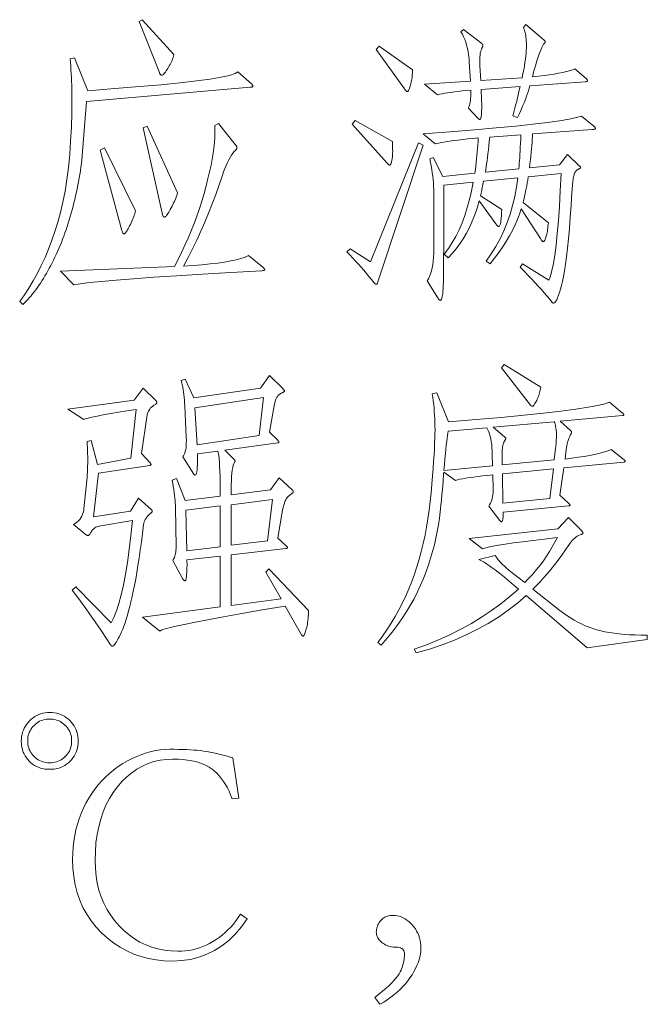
# Model space of a CAD drawing. Extents: x 0 to 1189, y 0 to 841.
# Tile 33 of 132: x 96 to 106, y 57 to 74. Entities that reach past the tile are written whole.
import ezdxf

# ---------------------------------------------------------------- set-up
doc = ezdxf.new("R2010")
doc.units = 0

msp = doc.modelspace()

# ---------------------------------------------------------------- linework, layer by layer
at = {"color": 7, "lineweight": 13}
for points in [[(98.374, 73.422), (98.367, 73.396), (98.36, 73.371), (98.351, 73.347), (98.342, 73.322), (98.332, 73.298), (98.321, 73.274), (98.309, 73.251), (98.296, 73.227), (98.283, 73.204), (98.268, 73.181), (98.254, 73.16), (98.241, 73.141), (98.228, 73.123), (98.217, 73.109), (98.206, 73.096), (98.197, 73.086), (98.188, 73.078), (98.181, 73.072), (98.174, 73.069), (98.168, 73.068), (98.163, 73.068), (98.158, 73.07), (98.153, 73.072), (98.149, 73.075), (98.144, 73.08), (98.14, 73.085), (98.136, 73.091), (98.133, 73.098), (98.129, 73.106), (98.126, 73.115), (97.778, 73.986), (97.83, 74.018)], [(105.416, 73.01), (105.421, 73.005), (105.426, 73), (105.43, 72.995), (105.433, 72.991), (105.436, 72.987), (105.438, 72.984), (105.44, 72.981), (105.442, 72.978), (105.442, 72.975), (105.443, 72.973), (105.442, 72.971), (105.441, 72.969), (105.439, 72.967), (105.436, 72.965), (105.432, 72.964), (105.427, 72.962), (105.422, 72.961), (105.416, 72.959), (105.408, 72.958), (105.4, 72.957), (104.456, 72.888), (104.445, 72.848), (104.432, 72.804), (104.417, 72.757), (104.399, 72.708), (104.379, 72.655), (104.357, 72.599), (104.332, 72.54), (104.305, 72.478), (104.276, 72.413), (104.244, 72.345), (104.165, 72.376), (104.177, 72.418), (104.189, 72.462), (104.2, 72.507), (104.212, 72.555), (104.225, 72.603), (104.237, 72.654), (104.249, 72.706), (104.261, 72.76), (104.274, 72.815), (104.287, 72.873), (103.621, 72.825), (103.623, 72.791), (103.625, 72.758), (103.627, 72.727), (103.628, 72.697), (103.629, 72.668), (103.63, 72.641), (103.631, 72.615), (103.632, 72.59), (103.632, 72.567), (103.632, 72.545), (103.632, 72.501), (103.631, 72.462), (103.629, 72.427), (103.627, 72.397), (103.624, 72.371), (103.621, 72.35), (103.616, 72.334), (103.612, 72.322), (103.606, 72.315), (103.6, 72.313), (103.597, 72.313), (103.594, 72.314), (103.591, 72.315), (103.588, 72.316), (103.584, 72.318), (103.581, 72.321), (103.578, 72.323), (103.575, 72.326), (103.572, 72.33), (103.569, 72.334), (103.405, 72.508), (103.414, 72.531), (103.422, 72.556), (103.429, 72.582), (103.435, 72.61), (103.439, 72.64), (103.443, 72.672), (103.446, 72.705), (103.447, 72.74), (103.448, 72.776), (103.447, 72.814), (103.371, 72.807), (103.299, 72.799), (103.232, 72.792), (103.168, 72.784), (103.109, 72.776), (103.054, 72.768), (103.004, 72.76), (102.957, 72.752), (102.915, 72.744), (102.877, 72.735), (102.655, 72.915), (103.442, 72.968), (103.421, 73.295), (103.416, 73.356), (103.408, 73.415), (103.399, 73.472), (103.388, 73.527), (103.375, 73.58), (103.359, 73.631), (103.342, 73.679), (103.323, 73.726), (103.302, 73.77), (103.278, 73.812), (103.321, 73.849), (103.632, 73.612), (103.636, 73.608), (103.64, 73.605), (103.643, 73.602), (103.645, 73.599), (103.648, 73.595), (103.65, 73.592), (103.651, 73.588), (103.652, 73.585), (103.653, 73.581), (103.653, 73.577), (103.653, 73.574), (103.652, 73.57), (103.652, 73.565), (103.651, 73.561), (103.649, 73.557), (103.647, 73.552), (103.645, 73.548), (103.643, 73.543), (103.64, 73.538), (103.637, 73.532), (103.628, 73.513), (103.621, 73.492), (103.614, 73.468), (103.609, 73.441), (103.604, 73.412), (103.601, 73.381), (103.599, 73.347), (103.598, 73.311), (103.599, 73.273), (103.6, 73.232), (103.616, 72.978), (104.324, 73.026), (104.338, 73.096), (104.35, 73.163), (104.361, 73.226), (104.371, 73.286), (104.379, 73.343), (104.386, 73.397), (104.391, 73.447), (104.394, 73.494), (104.397, 73.537), (104.397, 73.577), (104.397, 73.615), (104.395, 73.651), (104.393, 73.686), (104.389, 73.719), (104.384, 73.751), (104.378, 73.781), (104.372, 73.81), (104.364, 73.837), (104.355, 73.862), (104.345, 73.886), (104.387, 73.934), (104.698, 73.67), (104.702, 73.666), (104.706, 73.662), (104.709, 73.658), (104.712, 73.654), (104.714, 73.651), (104.716, 73.648), (104.718, 73.645), (104.719, 73.643), (104.719, 73.64), (104.719, 73.638), (104.719, 73.636), (104.719, 73.634), (104.718, 73.632), (104.717, 73.63), (104.715, 73.627), (104.714, 73.625), (104.712, 73.623), (104.709, 73.621), (104.707, 73.619), (104.704, 73.617), (104.69, 73.602), (104.675, 73.577), (104.658, 73.543), (104.64, 73.499), (104.62, 73.447), (104.599, 73.384), (104.576, 73.313), (104.552, 73.232), (104.525, 73.141), (104.498, 73.041), (104.601, 73.052), (104.697, 73.064), (104.787, 73.076), (104.87, 73.089), (104.946, 73.102), (105.016, 73.116), (105.079, 73.131), (105.135, 73.146), (105.184, 73.162), (105.226, 73.179)], [(102.449, 73.158), (102.449, 73.13), (102.448, 73.104), (102.447, 73.077), (102.444, 73.051), (102.442, 73.026), (102.438, 73.001), (102.434, 72.976), (102.429, 72.952), (102.424, 72.928), (102.418, 72.904), (102.412, 72.882), (102.406, 72.862), (102.4, 72.845), (102.394, 72.83), (102.389, 72.817), (102.384, 72.807), (102.379, 72.799), (102.374, 72.793), (102.369, 72.789), (102.365, 72.788), (102.361, 72.789), (102.356, 72.79), (102.351, 72.792), (102.346, 72.796), (102.341, 72.8), (102.336, 72.805), (102.33, 72.811), (102.324, 72.818), (102.318, 72.827), (102.312, 72.836), (101.832, 73.506), (101.879, 73.564)], [(99.699, 72.92), (99.704, 72.915), (99.709, 72.91), (99.713, 72.905), (99.716, 72.901), (99.719, 72.897), (99.721, 72.893), (99.723, 72.89), (99.724, 72.886), (99.725, 72.883), (99.725, 72.88), (99.725, 72.878), (99.724, 72.876), (99.721, 72.873), (99.718, 72.871), (99.714, 72.869), (99.708, 72.867), (99.702, 72.866), (99.695, 72.864), (99.687, 72.863), (99.678, 72.862), (96.88, 72.619), (96.801, 71.621), (96.793, 71.559), (96.785, 71.497), (96.776, 71.435), (96.766, 71.374), (96.756, 71.312), (96.745, 71.251), (96.734, 71.189), (96.722, 71.128), (96.709, 71.067), (96.695, 71.006), (96.681, 70.946), (96.667, 70.886), (96.652, 70.827), (96.636, 70.768), (96.62, 70.709), (96.603, 70.652), (96.586, 70.594), (96.569, 70.538), (96.55, 70.481), (96.532, 70.426), (96.512, 70.371), (96.493, 70.316), (96.473, 70.263), (96.452, 70.21), (96.431, 70.158), (96.409, 70.106), (96.387, 70.056), (96.364, 70.006), (96.341, 69.957), (96.318, 69.908), (96.294, 69.861), (96.27, 69.814), (96.245, 69.769), (96.221, 69.724), (96.196, 69.68), (96.171, 69.637), (96.145, 69.595), (96.119, 69.554), (96.093, 69.515), (96.067, 69.475), (96.041, 69.438), (96.014, 69.401), (95.987, 69.365), (95.96, 69.331), (95.933, 69.298), (95.905, 69.266), (95.877, 69.235), (95.849, 69.206), (95.821, 69.178), (95.793, 69.151), (95.74, 69.198), (95.82, 69.312), (95.898, 69.43), (95.971, 69.553), (96.042, 69.682), (96.109, 69.815), (96.172, 69.954), (96.232, 70.097), (96.289, 70.246), (96.342, 70.399), (96.392, 70.558), (96.437, 70.724), (96.478, 70.901), (96.514, 71.088), (96.546, 71.285), (96.572, 71.493), (96.594, 71.711), (96.61, 71.94), (96.622, 72.179), (96.63, 72.428), (96.632, 72.688), (96.632, 72.759), (96.631, 72.829), (96.629, 72.898), (96.627, 72.966), (96.624, 73.032), (96.621, 73.098), (96.616, 73.162), (96.612, 73.225), (96.606, 73.287), (96.6, 73.348), (96.674, 73.364), (96.901, 72.804), (97.366, 72.839), (97.784, 72.873), (98.156, 72.906), (98.482, 72.939), (98.762, 72.972), (98.996, 73.003), (99.183, 73.035), (99.324, 73.066), (99.418, 73.096), (99.467, 73.126)], [(99.894, 69.784), (99.9, 69.779), (99.906, 69.774), (99.911, 69.77), (99.915, 69.765), (99.918, 69.761), (99.921, 69.757), (99.923, 69.754), (99.925, 69.751), (99.926, 69.747), (99.926, 69.745), (99.926, 69.742), (99.924, 69.74), (99.922, 69.738), (99.918, 69.735), (99.914, 69.734), (99.909, 69.732), (99.903, 69.73), (99.896, 69.729), (99.888, 69.727), (99.879, 69.726), (99.346, 69.696), (98.86, 69.668), (98.421, 69.64), (98.029, 69.614), (97.684, 69.589), (97.386, 69.565), (97.135, 69.543), (96.931, 69.522), (96.774, 69.502), (96.664, 69.483), (96.437, 69.721), (98.385, 69.8), (98.447, 69.919), (98.506, 70.039), (98.563, 70.161), (98.617, 70.284), (98.669, 70.408), (98.718, 70.533), (98.765, 70.66), (98.809, 70.788), (98.85, 70.918), (98.889, 71.049), (98.924, 71.177), (98.956, 71.3), (98.984, 71.418), (99.009, 71.529), (99.029, 71.635), (99.046, 71.736), (99.059, 71.83), (99.069, 71.919), (99.074, 72.003), (99.076, 72.081), (99.076, 72.095), (99.076, 72.109), (99.076, 72.123), (99.075, 72.136), (99.075, 72.149), (99.074, 72.162), (99.074, 72.174), (99.073, 72.185), (99.072, 72.197), (99.071, 72.207), (99.134, 72.244), (99.419, 71.885), (99.425, 71.878), (99.431, 71.871), (99.435, 71.865), (99.44, 71.859), (99.443, 71.853), (99.446, 71.848), (99.448, 71.843), (99.45, 71.838), (99.451, 71.834), (99.451, 71.83), (99.451, 71.826), (99.45, 71.822), (99.449, 71.819), (99.448, 71.815), (99.446, 71.811), (99.443, 71.807), (99.441, 71.803), (99.437, 71.799), (99.434, 71.795), (99.43, 71.79), (99.406, 71.764), (99.382, 71.734), (99.358, 71.7), (99.335, 71.663), (99.312, 71.621), (99.29, 71.576), (99.268, 71.527), (99.246, 71.474), (99.224, 71.418), (99.203, 71.357), (99.148, 71.193), (99.09, 71.03), (99.03, 70.87), (98.967, 70.711), (98.902, 70.555), (98.834, 70.401), (98.764, 70.249), (98.691, 70.099), (98.616, 69.951), (98.538, 69.805), (98.702, 69.816), (98.854, 69.828), (98.994, 69.842), (99.123, 69.857), (99.24, 69.874), (99.345, 69.893), (99.438, 69.913), (99.519, 69.936), (99.589, 69.959), (99.646, 69.985)], [(102.106, 71.933), (102.107, 71.915), (102.108, 71.897), (102.109, 71.88), (102.11, 71.862), (102.11, 71.845), (102.111, 71.828), (102.111, 71.811), (102.111, 71.794), (102.112, 71.778), (102.112, 71.761), (102.111, 71.745), (102.111, 71.729), (102.11, 71.713), (102.109, 71.697), (102.108, 71.681), (102.106, 71.666), (102.104, 71.651), (102.101, 71.635), (102.099, 71.62), (102.096, 71.606), (102.093, 71.592), (102.089, 71.579), (102.086, 71.568), (102.083, 71.558), (102.079, 71.55), (102.076, 71.543), (102.072, 71.538), (102.069, 71.535), (102.065, 71.532), (102.061, 71.532), (102.058, 71.532), (102.054, 71.533), (102.05, 71.535), (102.045, 71.537), (102.041, 71.54), (102.036, 71.543), (102.032, 71.547), (102.027, 71.552), (102.022, 71.557), (102.017, 71.563), (101.42, 72.229), (101.473, 72.297)], [(105.548, 72.197), (105.553, 72.193), (105.558, 72.189), (105.562, 72.185), (105.565, 72.181), (105.568, 72.177), (105.57, 72.173), (105.572, 72.17), (105.574, 72.166), (105.574, 72.163), (105.575, 72.16), (105.574, 72.157), (105.573, 72.154), (105.57, 72.151), (105.567, 72.149), (105.563, 72.147), (105.558, 72.145), (105.551, 72.143), (105.544, 72.141), (105.536, 72.14), (105.527, 72.139), (104.503, 72.065), (104.5, 72.019), (104.496, 71.971), (104.492, 71.919), (104.487, 71.866), (104.482, 71.809), (104.476, 71.749), (104.47, 71.687), (104.464, 71.622), (104.457, 71.555), (104.45, 71.484), (104.962, 71.537), (105.1, 71.716), (105.305, 71.516), (105.308, 71.514), (105.311, 71.512), (105.314, 71.509), (105.316, 71.507), (105.317, 71.505), (105.319, 71.502), (105.32, 71.5), (105.321, 71.497), (105.321, 71.495), (105.321, 71.492), (105.321, 71.489), (105.319, 71.486), (105.317, 71.483), (105.314, 71.48), (105.309, 71.476), (105.304, 71.472), (105.298, 71.468), (105.291, 71.464), (105.283, 71.46), (105.274, 71.455), (105.265, 71.45), (105.256, 71.443), (105.248, 71.435), (105.24, 71.426), (105.233, 71.416), (105.226, 71.405), (105.22, 71.392), (105.215, 71.378), (105.21, 71.363), (105.205, 71.347), (105.201, 71.329), (105.197, 71.309), (105.193, 71.286), (105.19, 71.262), (105.187, 71.235), (105.184, 71.206), (105.181, 71.174), (105.178, 71.141), (105.176, 71.105), (105.173, 71.067), (105.159, 70.845), (105.145, 70.638), (105.13, 70.447), (105.115, 70.271), (105.099, 70.111), (105.083, 69.966), (105.066, 69.838), (105.048, 69.724), (105.031, 69.626), (105.012, 69.544), (104.994, 69.473), (104.977, 69.41), (104.96, 69.354), (104.944, 69.306), (104.929, 69.265), (104.914, 69.231), (104.9, 69.205), (104.887, 69.187), (104.874, 69.176), (104.862, 69.172), (104.859, 69.172), (104.856, 69.173), (104.852, 69.174), (104.849, 69.175), (104.846, 69.177), (104.843, 69.18), (104.84, 69.182), (104.837, 69.185), (104.833, 69.189), (104.83, 69.193), (104.791, 69.243), (104.748, 69.294), (104.702, 69.348), (104.652, 69.404), (104.599, 69.462), (104.543, 69.522), (104.484, 69.585), (104.422, 69.649), (104.356, 69.716), (104.287, 69.784), (104.329, 69.842), (104.778, 69.563), (104.806, 69.633), (104.833, 69.729), (104.859, 69.849), (104.882, 69.994), (104.904, 70.164), (104.924, 70.36), (104.943, 70.58), (104.96, 70.824), (104.975, 71.094), (104.989, 71.389), (104.429, 71.331), (104.42, 71.277), (104.41, 71.226), (104.401, 71.176), (104.392, 71.129), (104.383, 71.084), (104.374, 71.042), (104.365, 71.001), (104.356, 70.963), (104.348, 70.927), (104.339, 70.893), (104.772, 70.544), (104.769, 70.512), (104.765, 70.481), (104.762, 70.451), (104.758, 70.424), (104.754, 70.399), (104.749, 70.375), (104.745, 70.353), (104.74, 70.333), (104.735, 70.315), (104.73, 70.299), (104.725, 70.284), (104.72, 70.271), (104.715, 70.26), (104.71, 70.25), (104.706, 70.242), (104.701, 70.235), (104.697, 70.229), (104.693, 70.226), (104.689, 70.223), (104.685, 70.222), (104.681, 70.223), (104.677, 70.225), (104.673, 70.227), (104.668, 70.231), (104.663, 70.236), (104.658, 70.241), (104.653, 70.248), (104.647, 70.256), (104.641, 70.265), (104.635, 70.275), (104.308, 70.787), (104.278, 70.695), (104.242, 70.603), (104.202, 70.509), (104.157, 70.416), (104.106, 70.321), (104.05, 70.227), (103.989, 70.131), (103.923, 70.036), (103.851, 69.939), (103.775, 69.842), (103.711, 69.89), (103.796, 70.013), (103.875, 70.141), (103.946, 70.273), (104.01, 70.409), (104.067, 70.55), (104.118, 70.694), (104.161, 70.843), (104.198, 70.996), (104.227, 71.154), (104.25, 71.315), (103.664, 71.257), (103.658, 71.228), (103.653, 71.2), (103.648, 71.173), (103.643, 71.147), (103.637, 71.121), (103.632, 71.097), (103.627, 71.074), (103.621, 71.051), (103.616, 71.03), (103.611, 71.009), (103.975, 70.771), (103.973, 70.716), (103.97, 70.667), (103.966, 70.623), (103.962, 70.586), (103.957, 70.554), (103.951, 70.528), (103.945, 70.507), (103.938, 70.493), (103.93, 70.484), (103.922, 70.481), (103.919, 70.482), (103.915, 70.483), (103.911, 70.485), (103.907, 70.489), (103.903, 70.493), (103.898, 70.498), (103.892, 70.504), (103.887, 70.512), (103.881, 70.52), (103.875, 70.529), (103.59, 70.919), (103.554, 70.798), (103.514, 70.683), (103.471, 70.572), (103.423, 70.467), (103.372, 70.368), (103.317, 70.273), (103.258, 70.184), (103.194, 70.1), (103.127, 70.021), (103.057, 69.948), (102.993, 70.011), (103.063, 70.105), (103.128, 70.206), (103.189, 70.313), (103.245, 70.426), (103.297, 70.546), (103.344, 70.672), (103.387, 70.805), (103.426, 70.944), (103.46, 71.089), (103.489, 71.241), (102.983, 71.189), (102.983, 70.101), (102.982, 69.966), (102.982, 69.843), (102.981, 69.732), (102.98, 69.634), (102.978, 69.549), (102.976, 69.475), (102.974, 69.415), (102.971, 69.366), (102.968, 69.33), (102.964, 69.307), (102.96, 69.29), (102.957, 69.275), (102.953, 69.262), (102.949, 69.251), (102.946, 69.241), (102.942, 69.233), (102.938, 69.227), (102.935, 69.223), (102.931, 69.22), (102.927, 69.219), (102.923, 69.22), (102.92, 69.221), (102.915, 69.223), (102.911, 69.226), (102.907, 69.23), (102.902, 69.235), (102.897, 69.24), (102.893, 69.246), (102.888, 69.254), (102.882, 69.262), (102.703, 69.552), (102.724, 69.589), (102.743, 69.63), (102.759, 69.674), (102.774, 69.723), (102.786, 69.775), (102.796, 69.831), (102.804, 69.892), (102.809, 69.956), (102.813, 70.024), (102.814, 70.096), (102.814, 71.062), (102.813, 71.117), (102.811, 71.173), (102.808, 71.229), (102.803, 71.286), (102.797, 71.343), (102.789, 71.401), (102.78, 71.459), (102.77, 71.518), (102.758, 71.577), (102.745, 71.637), (102.803, 71.664), (102.967, 71.336), (103.516, 71.394), (103.524, 71.456), (103.532, 71.516), (103.539, 71.577), (103.545, 71.638), (103.551, 71.698), (103.557, 71.758), (103.562, 71.818), (103.567, 71.878), (103.57, 71.937), (103.574, 71.996), (103.481, 71.988), (103.393, 71.979), (103.308, 71.969), (103.228, 71.96), (103.153, 71.95), (103.082, 71.94), (103.015, 71.929), (102.952, 71.919), (102.894, 71.907), (102.84, 71.896), (102.634, 72.065), (103.092, 72.1), (103.508, 72.135), (103.882, 72.168), (104.215, 72.2), (104.506, 72.231), (104.755, 72.261), (104.963, 72.29), (105.129, 72.318), (105.254, 72.345), (105.337, 72.371)], [(98.437, 71.057), (98.428, 71.027), (98.417, 70.998), (98.406, 70.969), (98.395, 70.94), (98.383, 70.912), (98.37, 70.884), (98.357, 70.856), (98.343, 70.829), (98.328, 70.801), (98.313, 70.774), (98.299, 70.749), (98.285, 70.726), (98.272, 70.705), (98.261, 70.688), (98.25, 70.673), (98.241, 70.661), (98.232, 70.652), (98.225, 70.645), (98.218, 70.641), (98.213, 70.64), (98.208, 70.64), (98.204, 70.642), (98.2, 70.646), (98.195, 70.65), (98.191, 70.657), (98.187, 70.664), (98.184, 70.673), (98.18, 70.683), (98.177, 70.695), (98.173, 70.708), (97.851, 72.17), (97.92, 72.197)], [(102.634, 71.87), (101.858, 69.536), (101.856, 69.528), (101.854, 69.521), (101.851, 69.515), (101.849, 69.509), (101.846, 69.505), (101.844, 69.501), (101.841, 69.498), (101.838, 69.496), (101.835, 69.494), (101.832, 69.494), (101.829, 69.494), (101.825, 69.495), (101.821, 69.497), (101.817, 69.499), (101.813, 69.502), (101.809, 69.505), (101.804, 69.509), (101.8, 69.514), (101.795, 69.52), (101.79, 69.526), (101.748, 69.577), (101.705, 69.629), (101.662, 69.681), (101.617, 69.733), (101.572, 69.786), (101.525, 69.838), (101.478, 69.89), (101.43, 69.943), (101.381, 69.996), (101.33, 70.048), (101.383, 70.101), (101.732, 69.879), (102.55, 71.912)], [(104.302, 72.049), (103.769, 72.012), (103.762, 71.935), (103.754, 71.861), (103.747, 71.792), (103.74, 71.726), (103.732, 71.664), (103.725, 71.605), (103.717, 71.551), (103.71, 71.5), (103.703, 71.453), (103.695, 71.41), (104.265, 71.468), (104.27, 71.511), (104.274, 71.557), (104.278, 71.607), (104.282, 71.66), (104.285, 71.716), (104.289, 71.776), (104.292, 71.839), (104.296, 71.906), (104.299, 71.976)], [(97.719, 70.75), (97.713, 70.726), (97.705, 70.701), (97.697, 70.676), (97.688, 70.651), (97.678, 70.625), (97.667, 70.599), (97.656, 70.573), (97.643, 70.546), (97.63, 70.519), (97.617, 70.492), (97.603, 70.466), (97.59, 70.442), (97.578, 70.422), (97.568, 70.404), (97.558, 70.389), (97.549, 70.376), (97.541, 70.367), (97.535, 70.36), (97.529, 70.356), (97.524, 70.354), (97.52, 70.355), (97.516, 70.357), (97.512, 70.36), (97.508, 70.364), (97.504, 70.369), (97.501, 70.375), (97.497, 70.383), (97.494, 70.392), (97.49, 70.401), (97.487, 70.413), (97.112, 71.79), (97.186, 71.827)], [(104.64, 67.736), (104.637, 67.711), (104.632, 67.686), (104.627, 67.662), (104.622, 67.639), (104.615, 67.616), (104.608, 67.594), (104.6, 67.572), (104.591, 67.55), (104.582, 67.529), (104.572, 67.509), (104.561, 67.49), (104.552, 67.473), (104.543, 67.458), (104.535, 67.445), (104.527, 67.434), (104.521, 67.425), (104.515, 67.418), (104.509, 67.413), (104.504, 67.41), (104.5, 67.409), (104.497, 67.409), (104.493, 67.41), (104.49, 67.411), (104.486, 67.412), (104.483, 67.414), (104.479, 67.416), (104.476, 67.419), (104.473, 67.422), (104.469, 67.426), (104.466, 67.43), (103.97, 68.063), (104.017, 68.121)], [(100.676, 63.919), (100.674, 63.882), (100.672, 63.846), (100.67, 63.811), (100.667, 63.777), (100.663, 63.745), (100.659, 63.714), (100.654, 63.684), (100.649, 63.656), (100.643, 63.629), (100.636, 63.603), (100.629, 63.578), (100.623, 63.557), (100.617, 63.538), (100.611, 63.521), (100.605, 63.508), (100.6, 63.496), (100.595, 63.487), (100.59, 63.481), (100.585, 63.477), (100.581, 63.476), (100.579, 63.476), (100.576, 63.477), (100.574, 63.478), (100.571, 63.48), (100.569, 63.482), (100.566, 63.485), (100.563, 63.489), (100.56, 63.493), (100.557, 63.497), (100.554, 63.502), (100.275, 63.993), (99.884, 63.926), (99.533, 63.865), (99.221, 63.808), (98.948, 63.758), (98.715, 63.712), (98.52, 63.672), (98.364, 63.637), (98.247, 63.608), (98.17, 63.584), (98.131, 63.566), (97.836, 63.803), (99.166, 63.977), (99.166, 64.843), (98.596, 64.78), (98.597, 64.761), (98.597, 64.742), (98.598, 64.722), (98.598, 64.701), (98.598, 64.679), (98.597, 64.657), (98.597, 64.633), (98.596, 64.609), (98.595, 64.584), (98.593, 64.558), (98.591, 64.533), (98.589, 64.511), (98.587, 64.491), (98.585, 64.474), (98.582, 64.459), (98.579, 64.447), (98.576, 64.438), (98.572, 64.431), (98.568, 64.427), (98.564, 64.426), (98.56, 64.426), (98.556, 64.427), (98.552, 64.428), (98.548, 64.43), (98.544, 64.433), (98.541, 64.436), (98.537, 64.439), (98.534, 64.443), (98.53, 64.447), (98.527, 64.452), (98.353, 64.769), (98.364, 64.786), (98.374, 64.804), (98.383, 64.824), (98.39, 64.845), (98.396, 64.868), (98.402, 64.893), (98.406, 64.919), (98.409, 64.947), (98.41, 64.976), (98.411, 65.007), (98.4, 65.677), (98.4, 65.714), (98.398, 65.753), (98.395, 65.795), (98.391, 65.839), (98.386, 65.884), (98.38, 65.933), (98.372, 65.983), (98.363, 66.035), (98.353, 66.09), (98.342, 66.147), (98.416, 66.173), (98.564, 65.799), (99.166, 65.873), (99.165, 65.994), (99.164, 66.106), (99.162, 66.208), (99.159, 66.3), (99.155, 66.382), (99.151, 66.454), (99.145, 66.516), (99.139, 66.569), (99.132, 66.611), (99.124, 66.643), (98.775, 66.596), (98.777, 66.527), (98.777, 66.465), (98.776, 66.41), (98.774, 66.363), (98.771, 66.323), (98.767, 66.29), (98.762, 66.264), (98.755, 66.246), (98.747, 66.235), (98.738, 66.232), (98.736, 66.232), (98.734, 66.232), (98.732, 66.233), (98.73, 66.234), (98.728, 66.235), (98.726, 66.237), (98.724, 66.239), (98.721, 66.242), (98.719, 66.244), (98.717, 66.247), (98.527, 66.543), (98.54, 66.561), (98.551, 66.582), (98.561, 66.607), (98.569, 66.635), (98.576, 66.667), (98.581, 66.703), (98.584, 66.742), (98.586, 66.785), (98.587, 66.831), (98.585, 66.881), (98.559, 67.414), (98.556, 67.465), (98.553, 67.514), (98.549, 67.562), (98.544, 67.607), (98.539, 67.652), (98.533, 67.694), (98.526, 67.735), (98.518, 67.774), (98.51, 67.811), (98.501, 67.847), (98.569, 67.873), (98.712, 67.551), (99.852, 67.72), (100.005, 67.937), (100.238, 67.704), (100.243, 67.7), (100.247, 67.696), (100.251, 67.692), (100.254, 67.689), (100.257, 67.685), (100.26, 67.682), (100.262, 67.679), (100.263, 67.676), (100.264, 67.673), (100.264, 67.67), (100.264, 67.667), (100.262, 67.665), (100.26, 67.662), (100.257, 67.659), (100.253, 67.656), (100.249, 67.652), (100.243, 67.649), (100.237, 67.646), (100.23, 67.642), (100.222, 67.638), (100.213, 67.634), (100.205, 67.63), (100.197, 67.625), (100.189, 67.62), (100.181, 67.615), (100.174, 67.609), (100.166, 67.602), (100.159, 67.595), (100.152, 67.588), (100.145, 67.58), (100.138, 67.572), (100.132, 67.562), (100.126, 67.552), (100.121, 67.541), (100.115, 67.528), (100.111, 67.515), (100.106, 67.5), (100.102, 67.485), (100.098, 67.468), (100.095, 67.451), (100.005, 66.965), (100.148, 66.828), (100.152, 66.824), (100.155, 66.82), (100.159, 66.816), (100.161, 66.813), (100.164, 66.81), (100.166, 66.807), (100.167, 66.804), (100.168, 66.801), (100.169, 66.799), (100.169, 66.796), (100.169, 66.794), (100.168, 66.792), (100.167, 66.791), (100.166, 66.789), (100.164, 66.787), (100.161, 66.786), (100.159, 66.784), (100.155, 66.783), (100.152, 66.782), (100.148, 66.781), (99.245, 66.659), (99.398, 66.506), (99.402, 66.502), (99.406, 66.498), (99.409, 66.494), (99.412, 66.491), (99.414, 66.488), (99.416, 66.484), (99.417, 66.482), (99.418, 66.479), (99.419, 66.477), (99.419, 66.474), (99.419, 66.472), (99.419, 66.47), (99.418, 66.468), (99.418, 66.466), (99.417, 66.464), (99.416, 66.462), (99.414, 66.46), (99.413, 66.457), (99.411, 66.455), (99.409, 66.453), (99.398, 66.43), (99.388, 66.399), (99.379, 66.361), (99.372, 66.316), (99.365, 66.263), (99.36, 66.204), (99.356, 66.137), (99.353, 66.063), (99.351, 65.982), (99.351, 65.894), (100.026, 65.978), (100.174, 66.184), (100.401, 65.973), (100.403, 65.971), (100.405, 65.968), (100.407, 65.966), (100.408, 65.964), (100.409, 65.961), (100.41, 65.958), (100.411, 65.955), (100.411, 65.953), (100.412, 65.95), (100.412, 65.946), (100.412, 65.943), (100.411, 65.94), (100.41, 65.937), (100.409, 65.935), (100.408, 65.932), (100.406, 65.929), (100.404, 65.927), (100.402, 65.924), (100.399, 65.922), (100.396, 65.92), (100.379, 65.908), (100.362, 65.896), (100.348, 65.884), (100.334, 65.872), (100.321, 65.859), (100.31, 65.847), (100.3, 65.834), (100.291, 65.82), (100.284, 65.807), (100.277, 65.793), (100.271, 65.779), (100.266, 65.765), (100.261, 65.75), (100.256, 65.735), (100.251, 65.719), (100.247, 65.703), (100.243, 65.687), (100.239, 65.67), (100.236, 65.653), (100.232, 65.635), (100.148, 65.155), (100.29, 65.023), (100.295, 65.019), (100.3, 65.015), (100.304, 65.011), (100.307, 65.007), (100.31, 65.004), (100.313, 65.001), (100.314, 64.998), (100.316, 64.996), (100.316, 64.993), (100.317, 64.991), (100.316, 64.989), (100.315, 64.987), (100.314, 64.985), (100.312, 64.983), (100.309, 64.982), (100.305, 64.98), (100.301, 64.979), (100.296, 64.977), (100.291, 64.976), (100.285, 64.975), (99.351, 64.87), (99.351, 64.004), (100.206, 64.115), (99.942, 64.574), (99.995, 64.627)], [(98.063, 67.509), (98.067, 67.505), (98.07, 67.501), (98.073, 67.497), (98.076, 67.493), (98.078, 67.489), (98.08, 67.486), (98.082, 67.482), (98.083, 67.479), (98.084, 67.475), (98.084, 67.472), (98.083, 67.469), (98.083, 67.466), (98.081, 67.463), (98.079, 67.459), (98.077, 67.456), (98.074, 67.453), (98.071, 67.45), (98.067, 67.447), (98.062, 67.444), (98.057, 67.44), (98.034, 67.426), (98.013, 67.411), (97.994, 67.395), (97.977, 67.379), (97.962, 67.361), (97.95, 67.343), (97.939, 67.324), (97.931, 67.304), (97.924, 67.283), (97.92, 67.261), (97.82, 66.601), (97.973, 66.437), (97.975, 66.434), (97.977, 66.431), (97.978, 66.428), (97.98, 66.426), (97.981, 66.423), (97.982, 66.42), (97.982, 66.418), (97.983, 66.415), (97.983, 66.413), (97.983, 66.411), (97.983, 66.409), (97.983, 66.407), (97.982, 66.405), (97.98, 66.403), (97.978, 66.402), (97.976, 66.4), (97.973, 66.399), (97.97, 66.397), (97.966, 66.396), (97.962, 66.395), (97.086, 66.263), (97.002, 65.519), (97.63, 65.614), (97.767, 65.836), (97.983, 65.646), (97.987, 65.642), (97.991, 65.639), (97.994, 65.636), (97.997, 65.633), (97.999, 65.63), (98.001, 65.627), (98.003, 65.623), (98.004, 65.62), (98.004, 65.617), (98.005, 65.614), (98.004, 65.611), (98.003, 65.608), (98.002, 65.604), (98, 65.601), (97.998, 65.598), (97.995, 65.595), (97.992, 65.592), (97.988, 65.589), (97.983, 65.585), (97.978, 65.582), (97.959, 65.566), (97.941, 65.549), (97.925, 65.531), (97.911, 65.513), (97.898, 65.494), (97.886, 65.474), (97.877, 65.453), (97.868, 65.432), (97.862, 65.41), (97.857, 65.387), (97.838, 65.233), (97.818, 65.086), (97.799, 64.946), (97.78, 64.812), (97.76, 64.685), (97.741, 64.566), (97.721, 64.453), (97.701, 64.346), (97.681, 64.247), (97.661, 64.154), (97.641, 64.067), (97.621, 63.986), (97.601, 63.909), (97.581, 63.837), (97.561, 63.77), (97.541, 63.707), (97.521, 63.65), (97.501, 63.598), (97.481, 63.55), (97.461, 63.508), (97.441, 63.469), (97.423, 63.435), (97.406, 63.405), (97.391, 63.379), (97.376, 63.357), (97.363, 63.339), (97.351, 63.325), (97.341, 63.315), (97.332, 63.309), (97.324, 63.307), (97.32, 63.307), (97.317, 63.308), (97.314, 63.309), (97.311, 63.31), (97.308, 63.312), (97.305, 63.315), (97.301, 63.317), (97.298, 63.32), (97.295, 63.324), (97.292, 63.328), (97.215, 63.445), (97.141, 63.556), (97.069, 63.663), (97, 63.764), (96.933, 63.86), (96.869, 63.951), (96.807, 64.036), (96.748, 64.117), (96.691, 64.192), (96.637, 64.262), (96.701, 64.321), (97.302, 63.703), (97.349, 63.796), (97.393, 63.908), (97.435, 64.038), (97.475, 64.186), (97.512, 64.352), (97.548, 64.537), (97.581, 64.739), (97.612, 64.96), (97.64, 65.199), (97.667, 65.456), (97.123, 65.366), (97.1, 65.361), (97.08, 65.355), (97.06, 65.348), (97.042, 65.34), (97.026, 65.331), (97.011, 65.321), (96.998, 65.31), (96.986, 65.298), (96.976, 65.285), (96.967, 65.271), (96.96, 65.257), (96.952, 65.244), (96.946, 65.233), (96.939, 65.223), (96.934, 65.215), (96.928, 65.209), (96.923, 65.203), (96.919, 65.2), (96.915, 65.198), (96.912, 65.197), (96.909, 65.197), (96.905, 65.197), (96.902, 65.198), (96.899, 65.199), (96.896, 65.199), (96.893, 65.201), (96.89, 65.202), (96.886, 65.204), (96.883, 65.205), (96.88, 65.207), (96.658, 65.387), (96.69, 65.406), (96.718, 65.427), (96.743, 65.449), (96.766, 65.474), (96.785, 65.5), (96.802, 65.529), (96.815, 65.559), (96.826, 65.591), (96.833, 65.625), (96.838, 65.661), (96.891, 66.189), (96.893, 66.217), (96.894, 66.245), (96.896, 66.274), (96.897, 66.303), (96.899, 66.333), (96.9, 66.364), (96.9, 66.394), (96.901, 66.426), (96.901, 66.458), (96.901, 66.49), (96.901, 66.523), (96.901, 66.555), (96.9, 66.587), (96.9, 66.619), (96.899, 66.651), (96.897, 66.683), (96.896, 66.714), (96.894, 66.745), (96.893, 66.776), (96.891, 66.807), (96.959, 66.823), (97.07, 66.411), (97.64, 66.522), (97.73, 67.356), (97.571, 67.33), (97.427, 67.307), (97.299, 67.285), (97.187, 67.265), (97.09, 67.246), (97.008, 67.23), (96.943, 67.215), (96.892, 67.202), (96.857, 67.191), (96.838, 67.182), (96.563, 67.361), (97.693, 67.514), (97.851, 67.72)], [(99.905, 67.557), (98.733, 67.382), (98.77, 66.749), (99.831, 66.907)], [(106.066, 66.495), (106.07, 66.492), (106.073, 66.489), (106.076, 66.486), (106.079, 66.484), (106.081, 66.481), (106.083, 66.478), (106.085, 66.476), (106.086, 66.474), (106.087, 66.471), (106.087, 66.469), (106.086, 66.467), (106.086, 66.465), (106.084, 66.463), (106.083, 66.461), (106.08, 66.46), (106.077, 66.458), (106.074, 66.457), (106.07, 66.456), (106.065, 66.454), (106.06, 66.453), (105.036, 66.353), (104.968, 65.888), (105.115, 65.751), (105.12, 65.747), (105.125, 65.743), (105.129, 65.739), (105.132, 65.736), (105.135, 65.732), (105.138, 65.729), (105.139, 65.725), (105.141, 65.722), (105.142, 65.72), (105.142, 65.717), (105.142, 65.714), (105.141, 65.712), (105.139, 65.71), (105.138, 65.708), (105.135, 65.707), (105.132, 65.706), (105.129, 65.705), (105.125, 65.704), (105.12, 65.704), (105.115, 65.704), (104.002, 65.598), (104.001, 65.567), (104, 65.539), (103.999, 65.515), (103.996, 65.493), (103.994, 65.475), (103.99, 65.461), (103.986, 65.449), (103.981, 65.441), (103.976, 65.436), (103.97, 65.434), (103.968, 65.435), (103.965, 65.435), (103.963, 65.436), (103.961, 65.438), (103.958, 65.44), (103.955, 65.442), (103.952, 65.445), (103.95, 65.448), (103.947, 65.451), (103.943, 65.456), (103.753, 65.698), (103.768, 65.723), (103.782, 65.749), (103.793, 65.776), (103.803, 65.805), (103.811, 65.834), (103.818, 65.865), (103.823, 65.897), (103.826, 65.93), (103.828, 65.964), (103.827, 65.999), (103.822, 66.237), (103.73, 66.227), (103.644, 66.218), (103.565, 66.208), (103.492, 66.199), (103.425, 66.189), (103.364, 66.18), (103.309, 66.17), (103.261, 66.161), (103.219, 66.151), (103.183, 66.142), (102.983, 66.279), (102.982, 66.251), (102.98, 66.215), (102.977, 66.17), (102.973, 66.116), (102.968, 66.053), (102.962, 65.981), (102.954, 65.9), (102.945, 65.811), (102.936, 65.713), (102.925, 65.606), (102.911, 65.494), (102.894, 65.382), (102.874, 65.269), (102.851, 65.156), (102.824, 65.042), (102.793, 64.928), (102.759, 64.813), (102.722, 64.698), (102.681, 64.582), (102.637, 64.466), (102.588, 64.349), (102.535, 64.233), (102.476, 64.118), (102.411, 64.003), (102.342, 63.888), (102.267, 63.774), (102.187, 63.661), (102.102, 63.548), (102.012, 63.435), (101.916, 63.323), (101.858, 63.37), (101.938, 63.478), (102.013, 63.588), (102.085, 63.699), (102.153, 63.813), (102.218, 63.929), (102.279, 64.046), (102.335, 64.166), (102.389, 64.288), (102.438, 64.411), (102.484, 64.537), (102.526, 64.665), (102.565, 64.795), (102.601, 64.928), (102.635, 65.064), (102.665, 65.202), (102.692, 65.343), (102.715, 65.486), (102.736, 65.632), (102.754, 65.78), (102.769, 65.931), (102.781, 66.078), (102.793, 66.217), (102.803, 66.347), (102.811, 66.467), (102.818, 66.579), (102.824, 66.682), (102.829, 66.776), (102.832, 66.861), (102.834, 66.938), (102.835, 67.005), (102.834, 67.068), (102.833, 67.13), (102.831, 67.192), (102.827, 67.254), (102.823, 67.316), (102.818, 67.377), (102.812, 67.438), (102.804, 67.499), (102.796, 67.56), (102.787, 67.62), (102.867, 67.641), (103.067, 67.14), (103.538, 67.18), (103.966, 67.219), (104.35, 67.256), (104.691, 67.292), (104.987, 67.327), (105.241, 67.36), (105.45, 67.392), (105.616, 67.422), (105.739, 67.45), (105.817, 67.477), (106.039, 67.293), (106.043, 67.288), (106.047, 67.285), (106.05, 67.281), (106.053, 67.277), (106.055, 67.274), (106.057, 67.271), (106.058, 67.268), (106.059, 67.266), (106.06, 67.263), (106.06, 67.261), (106.06, 67.259), (106.059, 67.257), (106.058, 67.256), (106.057, 67.254), (106.055, 67.253), (106.053, 67.252), (106.05, 67.251), (106.047, 67.251), (106.043, 67.25), (106.039, 67.25), (104.973, 67.155), (105.152, 66.992), (105.155, 66.99), (105.158, 66.987), (105.16, 66.985), (105.162, 66.983), (105.164, 66.98), (105.166, 66.978), (105.167, 66.976), (105.168, 66.973), (105.168, 66.971), (105.168, 66.968), (105.168, 66.965), (105.168, 66.962), (105.167, 66.959), (105.166, 66.956), (105.166, 66.953), (105.164, 66.949), (105.163, 66.946), (105.161, 66.942), (105.16, 66.938), (105.158, 66.934), (105.146, 66.914), (105.136, 66.893), (105.126, 66.87), (105.117, 66.846), (105.109, 66.82), (105.101, 66.793), (105.094, 66.764), (105.088, 66.734), (105.083, 66.703), (105.078, 66.67), (105.057, 66.506), (105.174, 66.521), (105.283, 66.536), (105.383, 66.552), (105.475, 66.568), (105.558, 66.584), (105.632, 66.6), (105.698, 66.617), (105.755, 66.634), (105.804, 66.652), (105.844, 66.67)], [(103.817, 66.39), (103.811, 66.59), (103.811, 66.648), (103.808, 66.703), (103.803, 66.755), (103.797, 66.804), (103.789, 66.85), (103.779, 66.894), (103.767, 66.935), (103.754, 66.972), (103.739, 67.007), (103.722, 67.039), (103.062, 66.981), (103.055, 66.95), (103.049, 66.91), (103.042, 66.863), (103.035, 66.808), (103.028, 66.745), (103.02, 66.674), (103.012, 66.595), (103.004, 66.508), (102.996, 66.413), (102.988, 66.311)], [(104.894, 66.691), (104.897, 66.716), (104.899, 66.741), (104.902, 66.765), (104.904, 66.789), (104.906, 66.813), (104.907, 66.836), (104.908, 66.859), (104.909, 66.882), (104.909, 66.904), (104.91, 66.926), (104.909, 66.947), (104.908, 66.969), (104.906, 66.991), (104.904, 67.013), (104.9, 67.035), (104.896, 67.057), (104.891, 67.079), (104.886, 67.101), (104.88, 67.123), (104.873, 67.145), (103.827, 67.05), (104.023, 66.886), (104.027, 66.883), (104.03, 66.88), (104.033, 66.877), (104.036, 66.874), (104.038, 66.871), (104.04, 66.868), (104.042, 66.865), (104.043, 66.862), (104.044, 66.86), (104.044, 66.857), (104.044, 66.854), (104.043, 66.851), (104.042, 66.848), (104.04, 66.844), (104.038, 66.839), (104.036, 66.835), (104.033, 66.83), (104.03, 66.824), (104.027, 66.818), (104.023, 66.812), (104.019, 66.806), (104.015, 66.799), (104.011, 66.791), (104.007, 66.783), (104.004, 66.775), (104.001, 66.766), (103.998, 66.756), (103.996, 66.746), (103.993, 66.736), (103.991, 66.725), (103.989, 66.713), (103.987, 66.7), (103.986, 66.684), (103.984, 66.668), (103.983, 66.649), (103.982, 66.629), (103.981, 66.607), (103.981, 66.584), (103.98, 66.559), (103.98, 66.532), (103.98, 66.406), (104.873, 66.49)], [(104.857, 66.337), (103.986, 66.253), (103.996, 65.751), (104.799, 65.83)], [(99.166, 65.007), (99.166, 65.704), (98.58, 65.63), (98.596, 64.938)], [(100.058, 65.814), (99.351, 65.725), (99.351, 65.033), (99.974, 65.107)], [(106.462, 63.418), (105.437, 63.281), (104.392, 64.173), (104.243, 64.043), (104.086, 63.921), (103.919, 63.805), (103.744, 63.696), (103.561, 63.595), (103.368, 63.5), (103.168, 63.412), (102.958, 63.331), (102.74, 63.258), (102.513, 63.191), (102.481, 63.254), (102.69, 63.331), (102.892, 63.414), (103.087, 63.502), (103.275, 63.596), (103.456, 63.696), (103.631, 63.802), (103.799, 63.914), (103.959, 64.031), (104.113, 64.154), (104.26, 64.284), (104.075, 64.442), (104.02, 64.488), (103.966, 64.532), (103.914, 64.573), (103.863, 64.612), (103.813, 64.648), (103.764, 64.681), (103.717, 64.712), (103.672, 64.741), (103.627, 64.767), (103.584, 64.79), (103.864, 64.859), (103.877, 64.835), (103.894, 64.811), (103.913, 64.785), (103.935, 64.758), (103.961, 64.731), (103.989, 64.703), (104.021, 64.673), (104.055, 64.643), (104.093, 64.611), (104.133, 64.579), (104.371, 64.394), (104.44, 64.467), (104.506, 64.54), (104.569, 64.615), (104.63, 64.69), (104.686, 64.767), (104.74, 64.844), (104.791, 64.923), (104.839, 65.003), (104.884, 65.083), (104.925, 65.165), (104.707, 65.139), (104.509, 65.115), (104.331, 65.092), (104.174, 65.071), (104.036, 65.05), (103.918, 65.031), (103.82, 65.014), (103.743, 64.998), (103.685, 64.983), (103.648, 64.97), (103.421, 65.149), (104.936, 65.313), (105.115, 65.508), (105.342, 65.276), (105.346, 65.272), (105.35, 65.268), (105.353, 65.264), (105.356, 65.26), (105.358, 65.257), (105.36, 65.254), (105.362, 65.25), (105.363, 65.247), (105.363, 65.244), (105.364, 65.242), (105.363, 65.239), (105.362, 65.237), (105.361, 65.234), (105.359, 65.232), (105.357, 65.229), (105.354, 65.227), (105.351, 65.225), (105.347, 65.222), (105.342, 65.22), (105.337, 65.218), (105.312, 65.209), (105.288, 65.197), (105.265, 65.185), (105.243, 65.17), (105.221, 65.153), (105.2, 65.135), (105.18, 65.115), (105.161, 65.093), (105.143, 65.069), (105.126, 65.044), (105.063, 64.952), (105, 64.863), (104.937, 64.778), (104.875, 64.697), (104.813, 64.619), (104.752, 64.545), (104.69, 64.474), (104.629, 64.407), (104.569, 64.343), (104.508, 64.284), (104.968, 63.919), (105.028, 63.873), (105.089, 63.83), (105.151, 63.79), (105.213, 63.752), (105.276, 63.717), (105.339, 63.686), (105.403, 63.657), (105.468, 63.63), (105.533, 63.607), (105.598, 63.587), (105.666, 63.569), (105.739, 63.553), (105.815, 63.539), (105.895, 63.527), (105.979, 63.517), (106.068, 63.509), (106.16, 63.503), (106.256, 63.499), (106.357, 63.497), (106.462, 63.497)], [(96.252, 62.172), (96.293, 62.171), (96.333, 62.166), (96.372, 62.159), (96.409, 62.15), (96.445, 62.137), (96.479, 62.122), (96.511, 62.103), (96.542, 62.082), (96.572, 62.059), (96.6, 62.032), (96.626, 62.003), (96.65, 61.973), (96.67, 61.942), (96.688, 61.909), (96.703, 61.875), (96.716, 61.839), (96.725, 61.803), (96.732, 61.764), (96.736, 61.725), (96.738, 61.684), (96.736, 61.643), (96.732, 61.603), (96.725, 61.565), (96.716, 61.528), (96.703, 61.493), (96.688, 61.459), (96.67, 61.427), (96.65, 61.396), (96.626, 61.366), (96.6, 61.338), (96.572, 61.312), (96.542, 61.288), (96.511, 61.268), (96.479, 61.25), (96.445, 61.235), (96.409, 61.223), (96.372, 61.213), (96.333, 61.206), (96.293, 61.202), (96.252, 61.201), (96.21, 61.202), (96.17, 61.206), (96.132, 61.213), (96.095, 61.223), (96.059, 61.236), (96.025, 61.251), (95.992, 61.269), (95.961, 61.29), (95.932, 61.314), (95.903, 61.34), (95.877, 61.369), (95.854, 61.399), (95.833, 61.43), (95.816, 61.463), (95.801, 61.496), (95.788, 61.531), (95.779, 61.567), (95.772, 61.605), (95.768, 61.644), (95.766, 61.684), (95.768, 61.724), (95.772, 61.763), (95.779, 61.8), (95.789, 61.837), (95.802, 61.872), (95.818, 61.906), (95.836, 61.938), (95.857, 61.97), (95.882, 62), (95.909, 62.029), (95.938, 62.056), (95.968, 62.081), (95.999, 62.102), (96.032, 62.121), (96.066, 62.136), (96.101, 62.149), (96.137, 62.159), (96.174, 62.166), (96.212, 62.171)], [(96.252, 61.311), (96.283, 61.313), (96.313, 61.316), (96.342, 61.321), (96.371, 61.329), (96.398, 61.339), (96.424, 61.35), (96.449, 61.364), (96.473, 61.381), (96.496, 61.399), (96.518, 61.42), (96.539, 61.442), (96.557, 61.465), (96.574, 61.489), (96.588, 61.514), (96.6, 61.54), (96.609, 61.568), (96.617, 61.596), (96.622, 61.625), (96.626, 61.655), (96.627, 61.686), (96.626, 61.717), (96.622, 61.748), (96.617, 61.777), (96.609, 61.805), (96.6, 61.832), (96.588, 61.858), (96.574, 61.883), (96.557, 61.908), (96.539, 61.931), (96.518, 61.953), (96.496, 61.973), (96.473, 61.992), (96.449, 62.008), (96.424, 62.022), (96.398, 62.034), (96.371, 62.044), (96.342, 62.051), (96.313, 62.057), (96.283, 62.06), (96.252, 62.061), (96.221, 62.06), (96.191, 62.057), (96.161, 62.051), (96.133, 62.044), (96.106, 62.034), (96.08, 62.022), (96.055, 62.008), (96.031, 61.992), (96.007, 61.973), (95.985, 61.953), (95.965, 61.931), (95.946, 61.908), (95.93, 61.883), (95.916, 61.858), (95.904, 61.832), (95.894, 61.805), (95.887, 61.777), (95.881, 61.748), (95.878, 61.717), (95.877, 61.686), (95.878, 61.655), (95.881, 61.625), (95.887, 61.596), (95.894, 61.568), (95.904, 61.54), (95.916, 61.514), (95.93, 61.489), (95.946, 61.465), (95.965, 61.442), (95.985, 61.42), (96.007, 61.399), (96.031, 61.381), (96.055, 61.364), (96.08, 61.35), (96.106, 61.339), (96.133, 61.329), (96.161, 61.321), (96.191, 61.316), (96.221, 61.313)], [(99.625, 58.646), (99.527, 58.508), (99.422, 58.385), (99.311, 58.277), (99.193, 58.183), (99.068, 58.103), (98.937, 58.038), (98.8, 57.987), (98.656, 57.951), (98.505, 57.93), (98.348, 57.922), (98.207, 57.927), (98.071, 57.942), (97.94, 57.966), (97.812, 58), (97.689, 58.043), (97.57, 58.096), (97.456, 58.159), (97.346, 58.231), (97.24, 58.314), (97.139, 58.405), (97.044, 58.505), (96.96, 58.61), (96.886, 58.722), (96.821, 58.839), (96.767, 58.962), (96.722, 59.09), (96.687, 59.225), (96.662, 59.366), (96.647, 59.512), (96.643, 59.664), (96.645, 59.769), (96.652, 59.872), (96.663, 59.972), (96.679, 60.071), (96.7, 60.168), (96.725, 60.263), (96.755, 60.356), (96.79, 60.447), (96.829, 60.536), (96.872, 60.623), (96.92, 60.707), (96.971, 60.787), (97.025, 60.864), (97.083, 60.937), (97.145, 61.007), (97.21, 61.072), (97.278, 61.134), (97.349, 61.193), (97.424, 61.247), (97.503, 61.298), (97.583, 61.345), (97.663, 61.387), (97.743, 61.423), (97.824, 61.455), (97.904, 61.482), (97.984, 61.504), (98.063, 61.522), (98.143, 61.534), (98.223, 61.541), (98.303, 61.544), (98.381, 61.543), (98.455, 61.542), (98.526, 61.54), (98.593, 61.538), (98.657, 61.535), (98.717, 61.53), (98.774, 61.526), (98.827, 61.52), (98.877, 61.514), (98.923, 61.507), (98.968, 61.499), (99.012, 61.491), (99.058, 61.481), (99.103, 61.471), (99.149, 61.461), (99.195, 61.449), (99.241, 61.437), (99.288, 61.424), (99.335, 61.41), (99.382, 61.396), (99.483, 60.71), (99.367, 60.699), (99.342, 60.764), (99.316, 60.826), (99.287, 60.884), (99.256, 60.939), (99.223, 60.991), (99.188, 61.04), (99.151, 61.086), (99.111, 61.128), (99.07, 61.167), (99.026, 61.203), (98.979, 61.236), (98.928, 61.265), (98.872, 61.291), (98.811, 61.313), (98.747, 61.332), (98.678, 61.347), (98.605, 61.359), (98.527, 61.368), (98.445, 61.373), (98.358, 61.375), (98.246, 61.37), (98.138, 61.356), (98.033, 61.332), (97.933, 61.299), (97.836, 61.257), (97.742, 61.205), (97.653, 61.143), (97.568, 61.072), (97.486, 60.992), (97.408, 60.902), (97.336, 60.805), (97.271, 60.701), (97.214, 60.59), (97.165, 60.473), (97.123, 60.35), (97.089, 60.22), (97.062, 60.084), (97.043, 59.942), (97.032, 59.793), (97.028, 59.638), (97.032, 59.505), (97.044, 59.377), (97.065, 59.254), (97.093, 59.136), (97.13, 59.022), (97.175, 58.914), (97.228, 58.81), (97.29, 58.711), (97.359, 58.616), (97.437, 58.527), (97.521, 58.444), (97.608, 58.37), (97.699, 58.305), (97.794, 58.248), (97.893, 58.2), (97.995, 58.161), (98.102, 58.13), (98.212, 58.109), (98.325, 58.096), (98.443, 58.091), (98.506, 58.093), (98.568, 58.098), (98.629, 58.106), (98.69, 58.117), (98.75, 58.132), (98.809, 58.15), (98.868, 58.171), (98.926, 58.196), (98.983, 58.224), (99.039, 58.255), (99.094, 58.289), (99.148, 58.326), (99.199, 58.366), (99.25, 58.409), (99.298, 58.454), (99.345, 58.503), (99.39, 58.554), (99.433, 58.608), (99.474, 58.665), (99.514, 58.725)], [(101.805, 57.299), (101.875, 57.355), (101.939, 57.408), (101.998, 57.459), (102.05, 57.506), (102.096, 57.551), (102.137, 57.594), (102.172, 57.634), (102.201, 57.671), (102.224, 57.706), (102.241, 57.738), (102.254, 57.768), (102.267, 57.799), (102.277, 57.829), (102.287, 57.859), (102.294, 57.889), (102.301, 57.919), (102.306, 57.949), (102.309, 57.979), (102.312, 58.009), (102.312, 58.038), (102.311, 58.062), (102.307, 58.082), (102.3, 58.1), (102.29, 58.116), (102.277, 58.13), (102.262, 58.14), (102.244, 58.149), (102.223, 58.155), (102.199, 58.159), (102.172, 58.16), (102.145, 58.161), (102.118, 58.163), (102.092, 58.167), (102.067, 58.172), (102.042, 58.179), (102.019, 58.187), (101.996, 58.197), (101.974, 58.209), (101.953, 58.222), (101.932, 58.236), (101.913, 58.252), (101.896, 58.268), (101.881, 58.285), (101.868, 58.303), (101.857, 58.321), (101.848, 58.34), (101.841, 58.359), (101.836, 58.379), (101.833, 58.4), (101.832, 58.421), (101.833, 58.443), (101.835, 58.464), (101.839, 58.484), (101.844, 58.504), (101.851, 58.524), (101.859, 58.543), (101.869, 58.562), (101.881, 58.581), (101.894, 58.599), (101.908, 58.617), (101.924, 58.633), (101.941, 58.648), (101.959, 58.661), (101.978, 58.672), (101.999, 58.682), (102.02, 58.69), (102.043, 58.696), (102.066, 58.7), (102.091, 58.703), (102.117, 58.704), (102.153, 58.702), (102.189, 58.697), (102.224, 58.689), (102.258, 58.677), (102.292, 58.663), (102.324, 58.645), (102.356, 58.623), (102.387, 58.599), (102.417, 58.571), (102.447, 58.54), (102.474, 58.507), (102.499, 58.472), (102.521, 58.435), (102.54, 58.397), (102.556, 58.358), (102.569, 58.317), (102.579, 58.275), (102.586, 58.231), (102.591, 58.186), (102.592, 58.139), (102.59, 58.091), (102.585, 58.043), (102.575, 57.994), (102.562, 57.944), (102.546, 57.895), (102.525, 57.844), (102.501, 57.793), (102.474, 57.742), (102.442, 57.69), (102.407, 57.637), (102.369, 57.585), (102.328, 57.535), (102.284, 57.486), (102.237, 57.438), (102.187, 57.392), (102.134, 57.347), (102.079, 57.304), (102.02, 57.262), (101.959, 57.222), (101.895, 57.183)]]:
    msp.add_lwpolyline(points, close=True, dxfattribs=at)

doc.saveas('drawing.dxf')
